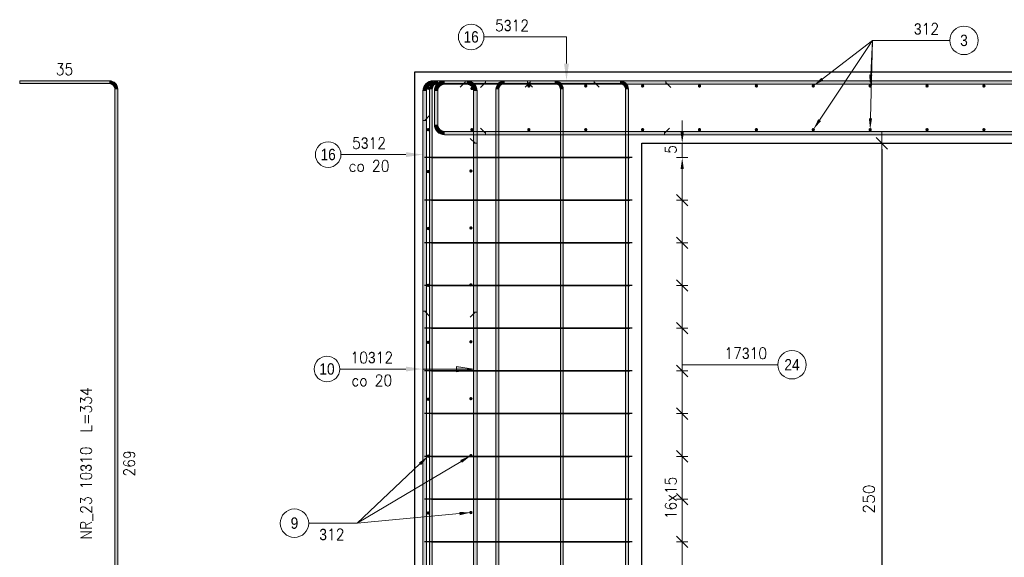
# Model space of a CAD drawing. Extents: x 72518 to 104580, y -134755 to -121361.
# Tile 30 of 47: x 88242 to 91704, y -125316 to -123427. Entities that reach past the tile are written whole.
import ezdxf

# ---------------------------------------------------------------- set-up
doc = ezdxf.new("R2010")
doc.units = 0
doc.header["$LTSCALE"] = 5
doc.header["$MEASUREMENT"] = 0
for name, color, linetype, lineweight in [('AutoCAD_Structural_Detailing_deskowanie', 2, 'Continuous', 30), ('AutoCAD_Structural_Detailing_kształt pręta', 7, 'Continuous', 13), ('AutoCAD_Structural_Detailing_opis kształtu pręta', 7, 'Continuous', 13), ('AutoCAD_Structural_Detailing_opis rozkładu', 7, 'Continuous', 13), ('AutoCAD_Structural_Detailing_pręt wyrzucony', 7, 'Continuous', 13), ('AutoCAD_Structural_Detailing_pręty punktowe', 7, 'Continuous', 40), ('AutoCAD_Structural_Detailing_rozkład pręta', 7, 'Continuous', 40), ('PS HATCH', 252, 'Continuous', 9), ('PS_DIM', 4, 'Continuous', 13)]:
    doc.layers.add(name, color=color, linetype=linetype, lineweight=lineweight)
doc.styles.add('r-gil', font='GIL_____.TTF', dxfattribs={"width": 0.9})
doc.styles.add('r-simplex', font='simplex.shx', dxfattribs={"width": 0.9})
doc.styles.add('styl2M', font='simplex.shx')
doc.dimstyles.new('RBCT DIM 20_M', dxfattribs={"dimtxt": 40, "dimasz": 20, "dimexe": 20, "dimexo": 150, "dimgap": 25, "dimtad": 1, "dimdec": 1, "dimlfac": 0.1, "dimzin": 9, "dimdsep": 46, "dimtxsty": 'styl2M', "dimblk": 'dimznak', "dimcen": 40, "dimse1": 1, "dimse2": 1, "dimclrd": 8, "dimclre": 8, "dimclrt": 4, "dimadec": 0, "dimazin": 0, "dimtfac": 1, "dimtdec": 1, "dimtix": 1, "dimtmove": 2, "dimatfit": 3, "dimldrblk": 'dimznak', "dimfxl": 5, "dimfxlon": 1, "dimarcsym": 0})

# ---------------------------------------------------------------- blocks, each defined once
blk = doc.blocks.new('dimznak')
at = {"color": 0}
for points in [[(0, 2), (0, -2)], [(-2, 0), (2, 0)]]:
    blk.add_lwpolyline(points, dxfattribs=at)
at = {"color": 3}
blk.add_lwpolyline([(1, 1), (-1, -1)], dxfattribs=at)
blk = doc.blocks.new('*D127')
at = {"layer": 'Defpoints', "color": 0, "transparency": 16777216}
for p in [(91032.6, -123861.2), (90430.3, -126361.2), (91273.3, -126361.2)]:
    blk.add_point(p, dxfattribs=at)
at = {"layer": 'PS_DIM', "color": 8, "lineweight": -2, "transparency": 16777216}
blk.add_line((91273.3, -123881.2), (91273.3, -126341.2), dxfattribs=at)
at = {"layer": 'PS_DIM', "color": 8, "lineweight": -2, "transparency": 16777216, "xscale": 20, "yscale": 20, "zscale": 20}
for p, rotation in [((91273.3, -123861.2), 90), ((91273.3, -126361.2), 270)]:
    blk.add_blockref('dimznak', p, dxfattribs=dict(at, rotation=rotation))
at = {"layer": 'PS_DIM', "color": 4, "transparency": 16777216, "insert": (91228.3, -125111.2), "char_height": 40, "attachment_point": 5, "rotation": 90, "style": 'styl2M', "bg_fill": 3, "box_fill_scale": 1.25, "bg_fill_color": 256, "bg_fill_true_color": 13158600, "bg_fill_transparency": 0}
blk.add_mtext('250', dxfattribs=at)

msp = doc.modelspace()

# ---------------------------------------------------------------- hatches: boundary and pattern name
at = {"layer": 'AutoCAD_Structural_Detailing_kształt pręta'}
h = msp.add_hatch(color=161, dxfattribs=at)
edge = h.paths.add_edge_path(flags=0)
edge.add_line((89696.3, -123641.15), (89696.3, -123653.15))
edge.add_arc((89696.3, -123677.15), 24, 90, 180)
edge.add_line((89672.3, -123677.15), (89660.3, -123677.15))
edge.add_arc((89696.3, -123677.15), 36, 450, 540, ccw=False)
h = msp.add_hatch(color=161, dxfattribs=at)
edge = h.paths.add_edge_path(flags=0)
edge.add_line((89712.95, -123641.15), (89712.95, -123651.15))
edge.add_arc((89712.95, -123671.15), 20, 90, 180)
edge.add_line((89692.95, -123671.15), (89682.95, -123671.15))
edge.add_arc((89712.95, -123671.15), 30, 450, 540, ccw=False)
for points in [[(89696.3, -123653.15), (89696.3, -123641.15), (89814.3, -123641.15), (89814.3, -123653.15)], [(90027.95, -123641.15), (90027.95, -123651.15), (89712.95, -123651.15), (89712.95, -123641.15)], [(89736.3, -123653.15), (89736.3, -123641.15), (90514.19, -123641.15), (90514.19, -123653.15)], [(89808.39, -123651.15), (89808.39, -123641.15), (90123.39, -123641.15), (90123.39, -123651.15)], [(89880.3, -123653.15), (89880.3, -123641.15), (92980.3, -123641.15), (92980.3, -123653.15)], [(90262.08, -123641.15), (90262.08, -123651.15), (89947.08, -123651.15), (89947.08, -123641.15)], [(90037.6, -123651.15), (90037.6, -123641.15), (90352.6, -123641.15), (90352.6, -123651.15)], [(89672.3, -124450.84), (89660.3, -124450.84), (89660.3, -123677.15), (89672.3, -123677.15)], [(89682.95, -123671.15), (89692.95, -123671.15), (89692.95, -126301.15), (89682.95, -126301.15)], [(89712.3, -123795.15), (89700.3, -123795.15), (89700.3, -123677.15), (89712.3, -123677.15)], [(89838.3, -123677.15), (89850.3, -123677.15), (89850.3, -124455.04), (89838.3, -124455.04)], [(89917.08, -123671.15), (89927.08, -123671.15), (89927.08, -126301.15), (89917.08, -126301.15)], [(90143.39, -123671.15), (90153.39, -123671.15), (90153.39, -126301.15), (90143.39, -126301.15)], [(90372.6, -123671.15), (90382.6, -123671.15), (90382.6, -126301.15), (90372.6, -126301.15)], [(89672.3, -126071.15), (89660.3, -126071.15), (89660.3, -123781.15), (89672.3, -123781.15)], [(89850.3, -126111.15), (89838.3, -126111.15), (89838.3, -123861.15), (89850.3, -123861.15)]]:
    msp.add_hatch(color=161, dxfattribs=at).paths.add_polyline_path(points, flags=0)
h = msp.add_hatch(color=161, dxfattribs=at)
edge = h.paths.add_edge_path(flags=0)
edge.add_line((89736.3, -123641.15), (89736.3, -123653.15))
edge.add_arc((89736.3, -123677.15), 24, 90, 180)
edge.add_line((89712.3, -123677.15), (89700.3, -123677.15))
edge.add_arc((89736.3, -123677.15), 36, 450, 540, ccw=False)
h = msp.add_hatch(color=161, dxfattribs=at)
edge = h.paths.add_edge_path(flags=0)
edge.add_line((89850.3, -123677.15), (89838.3, -123677.15))
edge.add_arc((89814.3, -123677.15), 24, 0, 90)
edge.add_line((89814.3, -123653.15), (89814.3, -123641.15))
edge.add_arc((89814.3, -123677.15), 36, 360, 450, ccw=False)
h = msp.add_hatch(color=161, dxfattribs=at)
edge = h.paths.add_edge_path(flags=0)
edge.add_line((89947.08, -123641.15), (89947.08, -123651.15))
edge.add_arc((89947.08, -123671.15), 20, 90, 180)
edge.add_line((89927.08, -123671.15), (89917.08, -123671.15))
edge.add_arc((89947.08, -123671.15), 30, 450, 540, ccw=False)
h = msp.add_hatch(color=161, dxfattribs=at)
edge = h.paths.add_edge_path(flags=0)
edge.add_line((90153.39, -123671.15), (90143.39, -123671.15))
edge.add_arc((90123.39, -123671.15), 20, 0, 90)
edge.add_line((90123.39, -123651.15), (90123.39, -123641.15))
edge.add_arc((90123.39, -123671.15), 30, 360, 450, ccw=False)
h = msp.add_hatch(color=161, dxfattribs=at)
edge = h.paths.add_edge_path(flags=0)
edge.add_line((90382.6, -123671.15), (90372.6, -123671.15))
edge.add_arc((90352.6, -123671.15), 20, 0, 90)
edge.add_line((90352.6, -123651.15), (90352.6, -123641.15))
edge.add_arc((90352.6, -123671.15), 30, 360, 450, ccw=False)
h = msp.add_hatch(color=161, dxfattribs=at)
edge = h.paths.add_edge_path(flags=0)
edge.add_line((89700.3, -123795.15), (89712.3, -123795.15))
edge.add_arc((89736.3, -123795.15), 24, 180, 270)
edge.add_line((89736.3, -123819.15), (89736.3, -123831.15))
edge.add_arc((89736.3, -123795.15), 36, 540, 630, ccw=False)
at = {"layer": 'AutoCAD_Structural_Detailing_opis kształtu pręta'}
for points in [[(90165.01, -123641.15), (90173.56, -123581.15), (90156.46, -123581.15)], [(89660.3, -123900.71), (89600.3, -123892.15), (89600.3, -123909.26)], [(89660.3, -124654.36), (89600.3, -124645.81), (89600.3, -124662.91)]]:
    msp.add_hatch(color=8, dxfattribs=at).paths.add_polyline_path(points, flags=0)
at = {"layer": 'AutoCAD_Structural_Detailing_opis rozkładu'}
for points in [[(91232.59, -123659.6), (91240.4, -123619.96), (91229.01, -123619.35)], [(91032.59, -123659.6), (91067.79, -123639.77), (91060.85, -123630.72)], [(89678.63, -124960.4), (89645.64, -124983.72), (89653.47, -124992.01)], [(89828.83, -124958.53), (89791.53, -124974.07), (89797.36, -124983.87)], [(89828.83, -125158.53), (89788.47, -125156.6), (89789.54, -125167.95)]]:
    msp.add_hatch(color=8, dxfattribs=at).paths.add_polyline_path(points, flags=0)
at = {"layer": 'AutoCAD_Structural_Detailing_pręt wyrzucony'}
for points in [[(88242.39, -123651.15), (88242.39, -123641.15), (88557.39, -123641.15), (88557.39, -123651.15)], [(88577.39, -123671.15), (88587.39, -123671.15), (88587.39, -126301.15), (88577.39, -126301.15)]]:
    msp.add_hatch(color=6, dxfattribs=at).paths.add_polyline_path(points, flags=0)
h = msp.add_hatch(color=6, dxfattribs=at)
edge = h.paths.add_edge_path(flags=0)
edge.add_line((88587.39, -123671.15), (88577.39, -123671.15))
edge.add_arc((88557.39, -123671.15), 20, 0, 90)
edge.add_line((88557.39, -123651.15), (88557.39, -123641.15))
edge.add_arc((88557.39, -123671.15), 30, 360, 450, ccw=False)
at = {"layer": 'AutoCAD_Structural_Detailing_pręty punktowe'}
h = msp.add_hatch(color=1, dxfattribs=at)
edge = h.paths.add_edge_path(flags=0)
edge.add_arc((90032.59, -123659.6), 6, 0, 360, ccw=False)
h = msp.add_hatch(color=1, dxfattribs=at)
edge = h.paths.add_edge_path(flags=0)
edge.add_arc((90232.59, -123659.6), 6, 0, 360, ccw=False)
h = msp.add_hatch(color=1, dxfattribs=at)
edge = h.paths.add_edge_path(flags=0)
edge.add_arc((90432.59, -123659.6), 6, 0, 360, ccw=False)
h = msp.add_hatch(color=1, dxfattribs=at)
edge = h.paths.add_edge_path(flags=0)
edge.add_arc((90632.59, -123659.6), 6, 0, 360, ccw=False)
h = msp.add_hatch(color=1, dxfattribs=at)
edge = h.paths.add_edge_path(flags=0)
edge.add_arc((90832.59, -123659.6), 6, 0, 360, ccw=False)
h = msp.add_hatch(color=1, dxfattribs=at)
edge = h.paths.add_edge_path(flags=0)
edge.add_arc((91032.59, -123659.6), 6, 0, 360, ccw=False)
h = msp.add_hatch(color=1, dxfattribs=at)
edge = h.paths.add_edge_path(flags=0)
edge.add_arc((91232.59, -123659.6), 6, 0, 360, ccw=False)
h = msp.add_hatch(color=1, dxfattribs=at)
edge = h.paths.add_edge_path(flags=0)
edge.add_arc((91432.59, -123659.6), 6, 0, 360, ccw=False)
h = msp.add_hatch(color=1, dxfattribs=at)
edge = h.paths.add_edge_path(flags=0)
edge.add_arc((91632.59, -123659.6), 6, 0, 360, ccw=False)
h = msp.add_hatch(color=1, dxfattribs=at)
edge = h.paths.add_edge_path(flags=0)
edge.add_arc((89678.88, -123667.41), 6, 0, 360, ccw=False)
h = msp.add_hatch(color=1, dxfattribs=at)
edge = h.paths.add_edge_path(flags=0)
edge.add_arc((89832.59, -123668.5), 6, 0, 360, ccw=False)
h = msp.add_hatch(color=1, dxfattribs=at)
edge = h.paths.add_edge_path(flags=0)
edge.add_arc((89678.25, -123813.15), 6, 0, 360, ccw=False)
h = msp.add_hatch(color=1, dxfattribs=at)
edge = h.paths.add_edge_path(flags=0)
edge.add_arc((89832.59, -123813.15), 6, 0, 360, ccw=False)
h = msp.add_hatch(color=1, dxfattribs=at)
edge = h.paths.add_edge_path(flags=0)
edge.add_arc((90032.59, -123813.15), 6, 0, 360, ccw=False)
h = msp.add_hatch(color=1, dxfattribs=at)
edge = h.paths.add_edge_path(flags=0)
edge.add_arc((90232.59, -123813.15), 6, 0, 360, ccw=False)
h = msp.add_hatch(color=1, dxfattribs=at)
edge = h.paths.add_edge_path(flags=0)
edge.add_arc((91432.59, -123813.15), 6, 0, 360, ccw=False)
h = msp.add_hatch(color=1, dxfattribs=at)
edge = h.paths.add_edge_path(flags=0)
edge.add_arc((91632.59, -123813.15), 6, 0, 360, ccw=False)
h = msp.add_hatch(color=1, dxfattribs=at)
edge = h.paths.add_edge_path(flags=0)
edge.add_arc((89678.63, -123960.4), 6, 0, 360, ccw=False)
h = msp.add_hatch(color=1, dxfattribs=at)
edge = h.paths.add_edge_path(flags=0)
edge.add_arc((89828.83, -123958.53), 6, 0, 360, ccw=False)
h = msp.add_hatch(color=1, dxfattribs=at)
edge = h.paths.add_edge_path(flags=0)
edge.add_arc((89678.63, -124160.4), 6, 0, 360, ccw=False)
h = msp.add_hatch(color=1, dxfattribs=at)
edge = h.paths.add_edge_path(flags=0)
edge.add_arc((89828.83, -124158.53), 6, 0, 360, ccw=False)
h = msp.add_hatch(color=1, dxfattribs=at)
edge = h.paths.add_edge_path(flags=0)
edge.add_arc((89678.63, -124360.4), 6, 0, 360, ccw=False)
h = msp.add_hatch(color=1, dxfattribs=at)
edge = h.paths.add_edge_path(flags=0)
edge.add_arc((89828.83, -124358.53), 6, 0, 360, ccw=False)
h = msp.add_hatch(color=1, dxfattribs=at)
edge = h.paths.add_edge_path(flags=0)
edge.add_arc((89678.63, -124560.4), 6, 0, 360, ccw=False)
h = msp.add_hatch(color=1, dxfattribs=at)
edge = h.paths.add_edge_path(flags=0)
edge.add_arc((89828.83, -124558.53), 6, 0, 360, ccw=False)
h = msp.add_hatch(color=1, dxfattribs=at)
edge = h.paths.add_edge_path(flags=0)
edge.add_arc((89678.63, -124760.4), 6, 0, 360, ccw=False)
h = msp.add_hatch(color=1, dxfattribs=at)
edge = h.paths.add_edge_path(flags=0)
edge.add_arc((89828.83, -124758.53), 6, 0, 360, ccw=False)
h = msp.add_hatch(color=1, dxfattribs=at)
edge = h.paths.add_edge_path(flags=0)
edge.add_arc((89678.63, -124960.4), 6, 0, 360, ccw=False)
h = msp.add_hatch(color=1, dxfattribs=at)
edge = h.paths.add_edge_path(flags=0)
edge.add_arc((89828.83, -124958.53), 6, 0, 360, ccw=False)
h = msp.add_hatch(color=1, dxfattribs=at)
edge = h.paths.add_edge_path(flags=0)
edge.add_arc((89678.63, -125160.4), 6, 0, 360, ccw=False)
h = msp.add_hatch(color=1, dxfattribs=at)
edge = h.paths.add_edge_path(flags=0)
edge.add_arc((89828.83, -125158.53), 6, 0, 360, ccw=False)
at = {"layer": 'PS HATCH'}
h = msp.add_hatch(color=256, dxfattribs=at)
h.dxf.hatch_style = 1
h.paths.add_polyline_path([(89838.3, -124654.36), (89778.39, -124645.25), (89778.39, -124664.15)])

# ---------------------------------------------------------------- linework, layer by layer
at = {"layer": 'AutoCAD_Structural_Detailing_deskowanie'}
for points in [[(93230.3, -123611.15), (89630.3, -123611.15), (89630.3, -126111.15), (89180.55, -126111.15), (89180.55, -126681.15)], [(89180.55, -126681.15), (88930.8, -126681.15), (88930.8, -126861.15), (90365.3, -126861.15), (90365.3, -126681.15), (89430.3, -126681.15), (89430.3, -126361.15), (90430.3, -126361.15), (90430.3, -123861.15), (92430.3, -123861.15)]]:
    msp.add_lwpolyline(points, dxfattribs=at)
at = {"layer": 'AutoCAD_Structural_Detailing_kształt pręta', "color": 161}
for p, q in [((89696.3, -123641.15), (89814.3, -123641.15)), ((89696.3, -123653.15), (89814.3, -123653.15)), ((90027.95, -123641.15), (89712.95, -123641.15)), ((90027.95, -123651.15), (89712.95, -123651.15)), ((89736.3, -123641.15), (90514.19, -123641.15)), ((89736.3, -123653.15), (90514.19, -123653.15)), ((89808.39, -123641.15), (90123.39, -123641.15)), ((89808.39, -123641.15), (89808.39, -123651.15)), ((89808.39, -123651.15), (90123.39, -123651.15)), ((89880.3, -123641.15), (92980.3, -123641.15)), ((89880.3, -123641.15), (89880.3, -123653.15)), ((89880.3, -123653.15), (92980.3, -123653.15)), ((90262.08, -123641.15), (89947.08, -123641.15)), ((90262.08, -123651.15), (89947.08, -123651.15)), ((90027.95, -123651.15), (90027.95, -123641.15)), ((90037.6, -123641.15), (90352.6, -123641.15)), ((90037.6, -123641.15), (90037.6, -123651.15)), ((90037.6, -123651.15), (90352.6, -123651.15)), ((90262.08, -123651.15), (90262.08, -123641.15)), ((90514.19, -123641.15), (90514.19, -123653.15)), ((89660.3, -124450.84), (89660.3, -123677.15)), ((89672.3, -124450.84), (89672.3, -123677.15)), ((89682.95, -123671.15), (89682.95, -126301.15)), ((89692.95, -123671.15), (89692.95, -126301.15)), ((89700.3, -123795.15), (89700.3, -123677.15)), ((89712.3, -123795.15), (89712.3, -123677.15)), ((89838.3, -123677.15), (89838.3, -124455.04)), ((89850.3, -123677.15), (89850.3, -124455.04)), ((89917.08, -123671.15), (89917.08, -126301.15)), ((89927.08, -123671.15), (89927.08, -126301.15)), ((90143.39, -123671.15), (90143.39, -126301.15)), ((90153.39, -123671.15), (90153.39, -126301.15)), ((90372.6, -123671.15), (90372.6, -126301.15)), ((90382.6, -123671.15), (90382.6, -126301.15)), ((89660.3, -126071.15), (89660.3, -123781.15)), ((89660.3, -123781.15), (89672.3, -123781.15)), ((89672.3, -126071.15), (89672.3, -123781.15)), ((89880.3, -123819.15), (89880.3, -123831.15)), ((89838.3, -126111.15), (89838.3, -123861.15)), ((89838.3, -123861.15), (89850.3, -123861.15)), ((89850.3, -126111.15), (89850.3, -123861.15)), ((89660.3, -124450.84), (89672.3, -124450.84)), ((89850.3, -124455.04), (89838.3, -124455.04))]:
    msp.add_line(p, q, dxfattribs=at)
at = {"layer": 'AutoCAD_Structural_Detailing_kształt pręta', "color": 1, "lineweight": 0}
for p, q in [((89808.39, -123646.15), (89790.89, -123663.65)), ((89880.3, -123647.15), (89862.8, -123664.65)), ((90037.6, -123646.15), (90020.1, -123663.65)), ((90027.95, -123646.15), (90045.45, -123663.65)), ((90262.08, -123646.15), (90279.58, -123663.65)), ((90514.19, -123647.15), (90531.69, -123664.65)), ((89666.3, -123781.15), (89683.8, -123763.65)), ((89880.3, -123825.15), (89862.8, -123807.65)), ((89844.3, -123861.15), (89826.8, -123843.65)), ((89666.3, -124450.84), (89683.8, -124468.34)), ((89844.3, -124455.04), (89826.8, -124472.54))]:
    msp.add_line(p, q, dxfattribs=at)
at = {"layer": 'AutoCAD_Structural_Detailing_kształt pręta', "color": 161}
for centre, radius, start, end in [((89696.3, -123677.15), 36, 90, 180), ((89696.3, -123677.15), 24, 90, 180), ((89712.95, -123671.15), 30, 90, 180), ((89712.95, -123671.15), 20, 90, 180), ((89736.3, -123677.15), 36, 90, 180), ((89736.3, -123677.15), 24, 90, 180), ((89814.3, -123677.15), 36, 360, 90), ((89814.3, -123677.15), 24, 360, 90), ((89947.08, -123671.15), 30, 90, 180), ((89947.08, -123671.15), 20, 90, 180), ((90123.39, -123671.15), 30, 360, 90), ((90123.39, -123671.15), 20, 360, 90), ((90352.6, -123671.15), 30, 360, 90), ((90352.6, -123671.15), 20, 360, 90), ((89736.3, -123795.15), 36, 180, 270), ((89736.3, -123795.15), 24, 180, 270)]:
    msp.add_arc(centre, radius, start, end, dxfattribs=at)
at = {"layer": 'AutoCAD_Structural_Detailing_opis kształtu pręta', "color": 8}
for p, q in [((90165.01, -123487.44), (89874.73, -123487.44)), ((90165.01, -123487.44), (90165.01, -123581.15)), ((89371.89, -123900.71), (89600.3, -123900.71)), ((89367.88, -124654.36), (89600.3, -124654.36))]:
    msp.add_line(p, q, dxfattribs=at)
at = {"layer": 'AutoCAD_Structural_Detailing_opis kształtu pręta', "color": 8, "lineweight": 18}
for centre in [(89829.73, -123487.44), (89326.89, -123900.71), (89322.88, -124654.36)]:
    msp.add_circle(centre, 45, dxfattribs=at)
at = {"layer": 'AutoCAD_Structural_Detailing_opis rozkładu', "color": 8}
for p, q in [((91241.08, -123499.57), (91054.73, -123779.84)), ((91241.08, -123499.57), (91064.32, -123635.24)), ((91241.08, -123499.57), (91233.67, -123773.17)), ((91241.08, -123499.57), (91234.71, -123619.65)), ((91241.08, -123499.57), (91512.51, -123499.57)), ((89429.14, -125196.1), (89794.45, -124978.97)), ((89429.14, -125196.1), (89649.55, -124987.87)), ((89429.14, -125196.1), (89789.01, -125162.27)), ((89429.14, -125196.1), (89258.45, -125196.1)), ((89429.14, -125196.1), (89429.14, -125196.1))]:
    msp.add_line(p, q, dxfattribs=at)
at = {"layer": 'AutoCAD_Structural_Detailing_opis rozkładu', "lineweight": 18}
for centre in [(91562.51, -123499.57), (89208.45, -125196.1)]:
    msp.add_circle(centre, 50, dxfattribs=at)
at = {"layer": 'AutoCAD_Structural_Detailing_pręt wyrzucony', "color": 6}
for p, q in [((88242.39, -123641.15), (88557.39, -123641.15)), ((88242.39, -123641.15), (88242.39, -123651.15)), ((88242.39, -123651.15), (88557.39, -123651.15)), ((88577.39, -123671.15), (88577.39, -126301.15)), ((88587.39, -123671.15), (88587.39, -126301.15))]:
    msp.add_line(p, q, dxfattribs=at)
for radius in [30, 20]:
    msp.add_arc((88557.39, -123671.15), radius, 360, 90, dxfattribs=at)
at = {"layer": 'AutoCAD_Structural_Detailing_rozkład pręta', "color": 31, "linetype": 'ByBlock', "lineweight": 25}
for p, q in [((89690.3, -123911.15), (89665.3, -123911.15)), ((89690.3, -123911.15), (89665.3, -123911.15)), ((90370.3, -123911.15), (89690.3, -123911.15)), ((89690.3, -123911.15), (90370.3, -123911.15)), ((90352.62, -123911.15), (90317.27, -123911.15)), ((90352.62, -123911.15), (90387.98, -123911.15)), ((90395.3, -123911.15), (90352.62, -123911.15)), ((90395.3, -123911.15), (90370.3, -123911.15)), ((90395.3, -123911.15), (90370.3, -123911.15)), ((89690.3, -124061.15), (89665.3, -124061.15)), ((89690.3, -124061.15), (89665.3, -124061.15)), ((90370.3, -124061.15), (89690.3, -124061.15)), ((89690.3, -124061.15), (90370.3, -124061.15)), ((90352.62, -124061.15), (90317.27, -124061.15)), ((90352.62, -124061.15), (90387.98, -124061.15)), ((90395.3, -124061.15), (90352.62, -124061.15)), ((90395.3, -124061.15), (90370.3, -124061.15)), ((90395.3, -124061.15), (90370.3, -124061.15)), ((89690.3, -124211.15), (89665.3, -124211.15)), ((89690.3, -124211.15), (89665.3, -124211.15)), ((90370.3, -124211.15), (89690.3, -124211.15)), ((89690.3, -124211.15), (90370.3, -124211.15)), ((90352.62, -124211.15), (90317.27, -124211.15)), ((90352.62, -124211.15), (90387.98, -124211.15)), ((90395.3, -124211.15), (90352.62, -124211.15)), ((90395.3, -124211.15), (90370.3, -124211.15)), ((90395.3, -124211.15), (90370.3, -124211.15)), ((89690.3, -124361.15), (89665.3, -124361.15)), ((89690.3, -124361.15), (89665.3, -124361.15)), ((90370.3, -124361.15), (89690.3, -124361.15)), ((89690.3, -124361.15), (90370.3, -124361.15)), ((90352.62, -124361.15), (90317.27, -124361.15)), ((90352.62, -124361.15), (90387.98, -124361.15)), ((90395.3, -124361.15), (90352.62, -124361.15)), ((90395.3, -124361.15), (90370.3, -124361.15)), ((90395.3, -124361.15), (90370.3, -124361.15)), ((89690.3, -124511.15), (89665.3, -124511.15)), ((89690.3, -124511.15), (89665.3, -124511.15)), ((90370.3, -124511.15), (89690.3, -124511.15)), ((89690.3, -124511.15), (90370.3, -124511.15)), ((90352.62, -124511.15), (90317.27, -124511.15)), ((90352.62, -124511.15), (90387.98, -124511.15)), ((90395.3, -124511.15), (90352.62, -124511.15)), ((90395.3, -124511.15), (90370.3, -124511.15)), ((90395.3, -124511.15), (90370.3, -124511.15)), ((89690.3, -124661.15), (89665.3, -124661.15)), ((89690.3, -124661.15), (89665.3, -124661.15)), ((90370.3, -124661.15), (89690.3, -124661.15)), ((89690.3, -124661.15), (90370.3, -124661.15)), ((90352.62, -124661.15), (90317.27, -124661.15)), ((90352.62, -124661.15), (90387.98, -124661.15)), ((90395.3, -124661.15), (90352.62, -124661.15)), ((90395.3, -124661.15), (90370.3, -124661.15)), ((90395.3, -124661.15), (90370.3, -124661.15)), ((89690.3, -124811.15), (89665.3, -124811.15)), ((89690.3, -124811.15), (89665.3, -124811.15)), ((90370.3, -124811.15), (89690.3, -124811.15)), ((89690.3, -124811.15), (90370.3, -124811.15)), ((90352.62, -124811.15), (90317.27, -124811.15)), ((90352.62, -124811.15), (90387.98, -124811.15)), ((90395.3, -124811.15), (90352.62, -124811.15)), ((90395.3, -124811.15), (90370.3, -124811.15)), ((90395.3, -124811.15), (90370.3, -124811.15)), ((89690.3, -124961.15), (89665.3, -124961.15)), ((89690.3, -124961.15), (89665.3, -124961.15)), ((90370.3, -124961.15), (89690.3, -124961.15)), ((89690.3, -124961.15), (90370.3, -124961.15)), ((90352.62, -124961.15), (90317.27, -124961.15)), ((90352.62, -124961.15), (90387.98, -124961.15)), ((90395.3, -124961.15), (90352.62, -124961.15)), ((90395.3, -124961.15), (90370.3, -124961.15)), ((90395.3, -124961.15), (90370.3, -124961.15)), ((89690.3, -125111.15), (89665.3, -125111.15)), ((89690.3, -125111.15), (89665.3, -125111.15)), ((90370.3, -125111.15), (89690.3, -125111.15)), ((89690.3, -125111.15), (90370.3, -125111.15)), ((90352.62, -125111.15), (90317.27, -125111.15)), ((90352.62, -125111.15), (90387.98, -125111.15)), ((90395.3, -125111.15), (90352.62, -125111.15)), ((90395.3, -125111.15), (90370.3, -125111.15)), ((90395.3, -125111.15), (90370.3, -125111.15)), ((89690.3, -125261.15), (89665.3, -125261.15)), ((89690.3, -125261.15), (89665.3, -125261.15)), ((90370.3, -125261.15), (89690.3, -125261.15)), ((89690.3, -125261.15), (90370.3, -125261.15)), ((90352.62, -125261.15), (90317.27, -125261.15)), ((90352.62, -125261.15), (90387.98, -125261.15)), ((90395.3, -125261.15), (90352.62, -125261.15)), ((90395.3, -125261.15), (90370.3, -125261.15)), ((90395.3, -125261.15), (90370.3, -125261.15))]:
    msp.add_line(p, q, dxfattribs=at)
at = {"layer": 'PS HATCH'}
msp.add_line((89660.3, -124654.36), (89838.3, -124654.36), dxfattribs=at)
msp.add_lwpolyline([(89838.3, -124654.36), (89838.3, -124654.36), (89778.39, -124645.25), (89778.39, -124664.15), (89838.3, -124654.36)], dxfattribs=at)

# ---------------------------------------------------------------- texts
at = {"layer": 'AutoCAD_Structural_Detailing_opis kształtu pręta', "color": 3, "char_height": 40, "attachment_point": 5, "rotation": 360}
for s, insert, style in [('5\\Fdiam;3\\Fsimplex.shx;12  ', (89973.59, -123447.44), 'r-simplex'), ('16', (89829.73, -123487.44), 'r-gil')]:
    msp.add_mtext(s, dxfattribs=dict(at, insert=insert, style=style))
at = {"layer": 'AutoCAD_Structural_Detailing_opis kształtu pręta', "color": 3, "char_height": 40, "attachment_point": 5}
for s, insert, style in [('5\\Fdiam;3\\Fsimplex.shx;12  ', (89470.75, -123860.71), 'r-simplex'), ('16', (89326.89, -123900.71), 'r-gil'), ('co 20', (89470.75, -123940.71), 'r-simplex'), ('10\\Fdiam;3\\Fsimplex.shx;12  ', (89480.45, -124614.36), 'r-simplex'), ('10', (89322.88, -124654.36), 'r-gil'), ('co 20', (89480.45, -124694.36), 'r-simplex')]:
    msp.add_mtext(s, dxfattribs=dict(at, insert=insert, style=style))
at = {"layer": 'AutoCAD_Structural_Detailing_opis rozkładu', "color": 3, "char_height": 40, "attachment_point": 5, "style": 'r-simplex'}
for insert in [(91430.8, -123459.57), (89340.17, -125236.1)]:
    msp.add_mtext('\\Fdiam;3\\Fsimplex.shx;12 ', dxfattribs=dict(at, insert=insert))
at = {"layer": 'AutoCAD_Structural_Detailing_opis rozkładu', "char_height": 40, "attachment_point": 5, "style": 'r-gil'}
for s, insert in [('3', (91562.51, -123499.57)), ('9', (89208.45, -125196.1))]:
    msp.add_mtext(s, dxfattribs=dict(at, insert=insert))
at = {"layer": 'AutoCAD_Structural_Detailing_pręt wyrzucony', "color": 3, "insert": (88399.89, -123601.15), "char_height": 40, "attachment_point": 5, "style": 'r-simplex'}
msp.add_mtext('35', dxfattribs=at)
at = {"layer": 'AutoCAD_Structural_Detailing_pręt wyrzucony', "color": 3, "char_height": 40, "attachment_point": 5, "rotation": 90, "style": 'r-simplex'}
for s, insert in [('NR_23 10\\Fdiam;3\\Fsimplex.shx;10  L=334', (88477.6, -124986.23)), ('269', (88627.39, -124986.15))]:
    msp.add_mtext(s, dxfattribs=dict(at, insert=insert))

# ---------------------------------------------------------------- next in the draw order: dimensions: what is measured, and where the dimension line sits
at = {"layer": 'PS_DIM'}
dim = msp.add_linear_dim(base=(91273.31, -126361.15), p1=(91032.59, -123861.15), p2=(90430.3, -126361.15), angle=90, dimstyle='RBCT DIM 20_M', override={"dimtfill": 1}, dxfattribs=at)
dim.commit()
dim.dimension.update_dxf_attribs({"geometry": '*D127', "text_midpoint": (91228.31, -125111.15)})

# ---------------------------------------------------------------- next in the draw order: hatches: boundary and pattern name
at = {"layer": 'AutoCAD_Structural_Detailing_kształt pręta'}
for points in [[(90509.98, -123819.15), (90509.98, -123831.15), (89736.3, -123831.15), (89736.3, -123819.15)], [(89880.3, -123831.15), (89880.3, -123819.15), (92980.3, -123819.15), (92980.3, -123831.15)]]:
    msp.add_hatch(color=161, dxfattribs=at).paths.add_polyline_path(points, flags=0)
at = {"layer": 'AutoCAD_Structural_Detailing_opis rozkładu'}
for points in [[(91032.59, -123813.15), (91059.48, -123783), (91049.99, -123776.68)], [(91232.59, -123813.15), (91239.37, -123773.32), (91227.97, -123773.01)], [(90571.79, -123861.15), (90577.49, -123821.15), (90566.09, -123821.15)], [(90571.79, -123911.15), (90566.09, -123951.15), (90577.49, -123951.15)]]:
    msp.add_hatch(color=8, dxfattribs=at).paths.add_polyline_path(points, flags=0)
at = {"layer": 'AutoCAD_Structural_Detailing_pręty punktowe'}
h = msp.add_hatch(color=1, dxfattribs=at)
edge = h.paths.add_edge_path(flags=0)
edge.add_arc((90432.59, -123813.15), 6, 0, 360, ccw=False)
h = msp.add_hatch(color=1, dxfattribs=at)
edge = h.paths.add_edge_path(flags=0)
edge.add_arc((90632.59, -123813.15), 6, 0, 360, ccw=False)
h = msp.add_hatch(color=1, dxfattribs=at)
edge = h.paths.add_edge_path(flags=0)
edge.add_arc((90832.59, -123813.15), 6, 0, 360, ccw=False)
h = msp.add_hatch(color=1, dxfattribs=at)
edge = h.paths.add_edge_path(flags=0)
edge.add_arc((91032.59, -123813.15), 6, 0, 360, ccw=False)
h = msp.add_hatch(color=1, dxfattribs=at)
edge = h.paths.add_edge_path(flags=0)
edge.add_arc((91232.59, -123813.15), 6, 0, 360, ccw=False)

# ---------------------------------------------------------------- next in the draw order: linework, layer by layer
at = {"layer": 'AutoCAD_Structural_Detailing_kształt pręta', "color": 161}
for p, q in [((90509.98, -123819.15), (89736.3, -123819.15)), ((90509.98, -123831.15), (89736.3, -123831.15)), ((89880.3, -123819.15), (92980.3, -123819.15)), ((89880.3, -123831.15), (92980.3, -123831.15)), ((90509.98, -123831.15), (90509.98, -123819.15))]:
    msp.add_line(p, q, dxfattribs=at)
at = {"layer": 'AutoCAD_Structural_Detailing_kształt pręta', "color": 1, "lineweight": 0}
msp.add_line((90509.98, -123825.15), (90527.48, -123807.65), dxfattribs=at)
at = {"layer": 'AutoCAD_Structural_Detailing_opis rozkładu', "color": 8}
for p, q in [((90571.79, -123781.15), (90571.79, -123821.15)), ((90591.79, -123861.15), (90551.79, -123861.15)), ((90571.79, -123911.15), (90571.79, -123861.15)), ((90591.79, -123911.15), (90551.79, -123911.15)), ((90571.79, -124061.15), (90571.79, -123951.15)), ((90591.79, -124061.15), (90551.79, -124061.15)), ((90571.79, -124211.15), (90571.79, -124061.15)), ((90591.79, -124211.15), (90551.79, -124211.15)), ((90571.79, -124361.15), (90571.79, -124211.15)), ((90591.79, -124361.15), (90551.79, -124361.15)), ((90571.79, -124511.15), (90571.79, -124361.15)), ((90591.79, -124511.15), (90551.79, -124511.15)), ((90571.79, -124661.15), (90571.79, -124511.15)), ((90591.79, -124661.15), (90551.79, -124661.15)), ((90907.76, -124639.33), (90571.79, -124639.33)), ((90571.79, -124811.15), (90571.79, -124661.15)), ((90591.79, -124811.15), (90551.79, -124811.15)), ((90571.79, -124961.15), (90571.79, -124811.15)), ((90591.79, -124961.15), (90551.79, -124961.15)), ((90571.79, -125111.15), (90571.79, -124961.15)), ((90591.79, -125111.15), (90551.79, -125111.15)), ((90571.79, -125186.15), (90571.79, -125111.15)), ((90571.79, -125186.15), (90571.79, -125261.15)), ((90591.79, -125261.15), (90551.79, -125261.15)), ((90571.79, -125261.15), (90571.79, -125411.15))]:
    msp.add_line(p, q, dxfattribs=at)
at = {"layer": 'AutoCAD_Structural_Detailing_opis rozkładu', "color": 8, "lineweight": -2}
for p, q in [((90591.79, -124081.15), (90551.79, -124041.15)), ((90591.79, -124231.15), (90551.79, -124191.15)), ((90591.79, -124381.15), (90551.79, -124341.15)), ((90591.79, -124531.15), (90551.79, -124491.15)), ((90591.79, -124681.15), (90551.79, -124641.15)), ((90591.79, -124831.15), (90551.79, -124791.15)), ((90591.79, -124981.15), (90551.79, -124941.15)), ((90591.79, -125131.15), (90551.79, -125091.15)), ((90551.79, -125241.15), (90591.79, -125281.15))]:
    msp.add_line(p, q, dxfattribs=at)
at = {"layer": 'AutoCAD_Structural_Detailing_opis rozkładu', "color": 8, "lineweight": 18}
msp.add_circle((90957.76, -124639.33), 50, dxfattribs=at)

# ---------------------------------------------------------------- next in the draw order: texts
at = {"layer": 'AutoCAD_Structural_Detailing_opis rozkładu', "color": 3, "char_height": 40}
for s, insert, attachment_point, rotation, style in [('5', (90551.79, -123898.15), 7, 90, 'r-simplex'), ('17\\Fdiam;3\\Fsimplex.shx;10 ', (90795.19, -124599.33), 5, 0, 'r-simplex'), ('24', (90957.76, -124639.33), 5, 0, 'r-gil'), ('16x15', (90551.79, -125182.29), 7, 90, 'r-simplex')]:
    msp.add_mtext(s, dxfattribs=dict(at, insert=insert, attachment_point=attachment_point, rotation=rotation, style=style))

doc.saveas('drawing.dxf')
